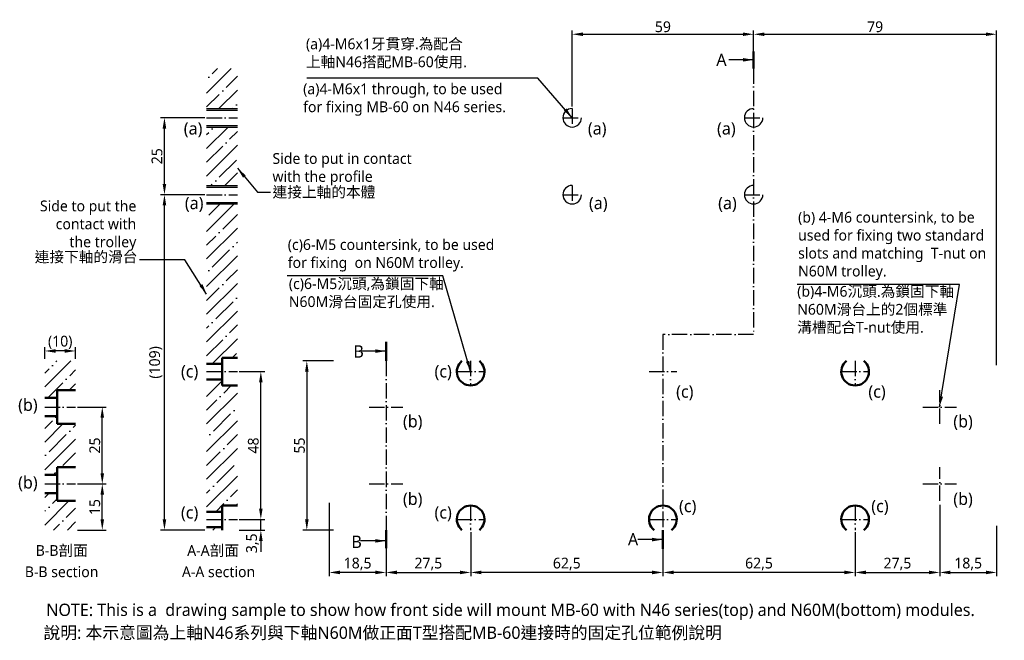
# Model space of a CAD drawing. Header units: millimetres. Extents: x 248 to 568, y 248 to 450.
import ezdxf

# ---------------------------------------------------------------- set-up
doc = ezdxf.new("R2010")
doc.units = ezdxf.units.MM
doc.linetypes.add('中心線5', pattern=[7.2, 5, -1, 0.2, -1])
doc.layers.add('中心線', color=5, linetype='中心線5')
doc.layers.add('標註線', color=3, linetype='Continuous')
doc.layers.add('外框線', color=7, linetype='Continuous', lineweight=50)
doc.styles.get("Standard").update_dxf_attribs({"font": 'msjh.ttf'})
doc.dimstyles.new('ISO-25', dxfattribs={"dimtxt": 3.5, "dimasz": 3.5, "dimexe": 1.25, "dimexo": 0.625, "dimtad": 1, "dimdec": 8, "dimtxsty": 'Standard', "dimcen": 2.5, "dimadec": 0, "dimazin": 0, "dimtfac": 1, "dimtdec": 8, "dimtmove": 0, "dimatfit": 3, "dimfxl": 0, "dimarcsym": 0})
pattern_1 = [(45, (-18.299, 46.633), (-4.49013, 4.49013), []), (45, (-13.809, 46.633), (-4.49013, 4.49013), [7.9375, -1.5875, 0, -1.5875])]

# ---------------------------------------------------------------- blocks, each defined once
blk = doc.blocks.new('*D1')
at = {"layer": 'Defpoints', "color": 0}
for p in [(295.38, 417.85), (309.1, 417.85), (305.25, 392.85)]:
    blk.add_point(p, dxfattribs=at)
at = {"layer": '標註線', "color": 0, "lineweight": -2}
for p, q in [((308.47, 417.85), (294.13, 417.85)), ((295.38, 396.35), (295.38, 414.35)), ((304.62, 392.85), (294.13, 392.85))]:
    blk.add_line(p, q, dxfattribs=at)
at = {"layer": '標註線', "color": 0}
for points in [[(294.8, 414.35), (295.96, 414.35), (295.38, 417.85)], [(294.8, 396.35), (295.96, 396.35), (295.38, 392.85)]]:
    blk.add_solid(points, dxfattribs=at)
at = {"layer": '標註線', "color": 0, "insert": (292.95, 405.35), "char_height": 3.5, "attachment_point": 5, "rotation": 90}
blk.add_mtext('25', dxfattribs=at)
blk = doc.blocks.new('*D2')
at = {"layer": 'Defpoints', "color": 0}
for p in [(266.49, 323.85), (275.17, 323.85), (266.49, 298.85)]:
    blk.add_point(p, dxfattribs=at)
at = {"layer": '標註線', "color": 0, "lineweight": -2}
for p, q in [((267.11, 323.85), (276.42, 323.85)), ((275.17, 302.35), (275.17, 320.35)), ((267.11, 298.85), (276.42, 298.85))]:
    blk.add_line(p, q, dxfattribs=at)
at = {"layer": '標註線', "color": 0}
for points in [[(274.59, 320.35), (275.75, 320.35), (275.17, 323.85)], [(274.59, 302.35), (275.75, 302.35), (275.17, 298.85)]]:
    blk.add_solid(points, dxfattribs=at)
at = {"layer": '標註線', "color": 0, "insert": (272.74, 311.35), "char_height": 3.5, "attachment_point": 5, "rotation": 90}
blk.add_mtext('25', dxfattribs=at)
blk = doc.blocks.new('*D3')
at = {"layer": 'Defpoints', "color": 0}
for p in [(266.49, 298.85), (275.17, 298.85), (266.49, 283.85)]:
    blk.add_point(p, dxfattribs=at)
at = {"layer": '標註線', "color": 0, "lineweight": -2}
for p, q in [((267.11, 298.85), (276.42, 298.85)), ((275.17, 287.35), (275.17, 295.35)), ((267.11, 283.85), (276.42, 283.85))]:
    blk.add_line(p, q, dxfattribs=at)
at = {"layer": '標註線', "color": 0}
for points in [[(274.59, 295.35), (275.75, 295.35), (275.17, 298.85)], [(274.59, 287.35), (275.75, 287.35), (275.17, 283.85)]]:
    blk.add_solid(points, dxfattribs=at)
at = {"layer": '標註線', "color": 0, "insert": (272.73, 291.35), "char_height": 3.5, "attachment_point": 5, "rotation": 90}
blk.add_mtext('15', dxfattribs=at)
blk = doc.blocks.new('*D4')
at = {"layer": 'Defpoints', "color": 0}
for p in [(256.49, 342.07), (256.49, 338.85), (266.49, 338.85)]:
    blk.add_point(p, dxfattribs=at)
at = {"layer": '標註線', "color": 0, "lineweight": -2}
for p, q in [((256.49, 339.48), (256.49, 343.32)), ((266.49, 339.48), (266.49, 343.32)), ((262.99, 342.07), (259.99, 342.07))]:
    blk.add_line(p, q, dxfattribs=at)
at = {"layer": '標註線', "color": 0}
for points in [[(259.99, 342.66), (259.99, 341.49), (256.49, 342.07)], [(262.99, 342.66), (262.99, 341.49), (266.49, 342.07)]]:
    blk.add_solid(points, dxfattribs=at)
at = {"layer": '標註線', "color": 0, "insert": (261.49, 344.88), "char_height": 3.5, "attachment_point": 5}
blk.add_mtext('(10)', dxfattribs=at)
blk = doc.blocks.new('*D5')
at = {"layer": 'Defpoints', "color": 0}
for p in [(319.1, 335.35), (326.72, 335.35), (319.1, 287.35)]:
    blk.add_point(p, dxfattribs=at)
at = {"layer": '標註線', "color": 0, "lineweight": -2}
for p, q in [((319.72, 335.35), (327.97, 335.35)), ((326.72, 290.85), (326.72, 331.85)), ((319.72, 287.35), (327.97, 287.35))]:
    blk.add_line(p, q, dxfattribs=at)
at = {"layer": '標註線', "color": 0}
for points in [[(326.14, 331.85), (327.3, 331.85), (326.72, 335.35)], [(326.14, 290.85), (327.3, 290.85), (326.72, 287.35)]]:
    blk.add_solid(points, dxfattribs=at)
at = {"layer": '標註線', "color": 0, "insert": (324.29, 311.35), "char_height": 3.5, "attachment_point": 5, "rotation": 90}
blk.add_mtext('48', dxfattribs=at)
blk = doc.blocks.new('*D6')
at = {"layer": 'Defpoints', "color": 0}
for p in [(295.38, 392.85), (309.1, 392.85), (309.1, 283.85)]:
    blk.add_point(p, dxfattribs=at)
at = {"layer": '標註線', "color": 0, "lineweight": -2}
for p, q in [((308.47, 392.85), (294.13, 392.85)), ((295.38, 287.35), (295.38, 389.35)), ((308.47, 283.85), (294.13, 283.85))]:
    blk.add_line(p, q, dxfattribs=at)
at = {"layer": '標註線', "color": 0}
for points in [[(294.8, 389.35), (295.96, 389.35), (295.38, 392.85)], [(294.8, 287.35), (295.96, 287.35), (295.38, 283.85)]]:
    blk.add_solid(points, dxfattribs=at)
at = {"layer": '標註線', "color": 0, "insert": (292.57, 338.35), "char_height": 3.5, "attachment_point": 5, "rotation": 90}
blk.add_mtext('(109)', dxfattribs=at)
blk = doc.blocks.new('*D7')
at = {"layer": 'Defpoints', "color": 0}
for p in [(319.1, 287.35), (326.72, 287.35), (319.1, 283.85)]:
    blk.add_point(p, dxfattribs=at)
at = {"layer": '標註線', "color": 0, "lineweight": -2}
for p, q in [((326.72, 290.85), (326.72, 294.35)), ((319.72, 287.35), (327.97, 287.35)), ((326.72, 283.85), (326.72, 287.35)), ((319.72, 283.85), (327.97, 283.85)), ((326.72, 280.35), (326.72, 276.85))]:
    blk.add_line(p, q, dxfattribs=at)
at = {"layer": '標註線', "color": 0}
for points in [[(326.14, 290.85), (327.3, 290.85), (326.72, 287.35)], [(326.14, 280.35), (327.3, 280.35), (326.72, 283.85)]]:
    blk.add_solid(points, dxfattribs=at)
at = {"layer": '標註線', "color": 0, "insert": (324.01, 279.57), "char_height": 3.5, "attachment_point": 5, "rotation": 90}
blk.add_mtext('3,5', dxfattribs=at)
blk = doc.blocks.new('*D8')
at = {"layer": 'Defpoints', "color": 0}
for p in [(547.44, 292.73), (565.94, 285.85), (565.94, 270.1)]:
    blk.add_point(p, dxfattribs=at)
at = {"layer": '標註線', "color": 0, "lineweight": -2}
for p, q in [((547.44, 292.1), (547.44, 268.85)), ((565.94, 285.23), (565.94, 268.85)), ((550.94, 270.1), (562.44, 270.1))]:
    blk.add_line(p, q, dxfattribs=at)
at = {"layer": '標註線', "color": 0}
for points in [[(550.94, 270.69), (550.94, 269.52), (547.44, 270.1)], [(562.44, 270.69), (562.44, 269.52), (565.94, 270.1)]]:
    blk.add_solid(points, dxfattribs=at)
at = {"layer": '標註線', "color": 0, "insert": (556.69, 272.84), "char_height": 3.5, "attachment_point": 5}
blk.add_mtext('18,5', dxfattribs=at)
blk = doc.blocks.new('*D9')
at = {"layer": 'Defpoints', "color": 0}
for p in [(348.94, 293.35), (367.44, 283.85), (348.94, 270.1)]:
    blk.add_point(p, dxfattribs=at)
at = {"layer": '標註線', "color": 0, "lineweight": -2}
for p, q in [((348.94, 292.73), (348.94, 268.85)), ((367.44, 283.23), (367.44, 268.85)), ((363.94, 270.1), (352.44, 270.1))]:
    blk.add_line(p, q, dxfattribs=at)
at = {"layer": '標註線', "color": 0}
for points in [[(352.44, 270.69), (352.44, 269.52), (348.94, 270.1)], [(363.94, 270.69), (363.94, 269.52), (367.44, 270.1)]]:
    blk.add_solid(points, dxfattribs=at)
at = {"layer": '標註線', "color": 0, "insert": (358.19, 272.84), "char_height": 3.5, "attachment_point": 5}
blk.add_mtext('18,5', dxfattribs=at)
blk = doc.blocks.new('*D10')
at = {"layer": 'Defpoints', "color": 0}
for p in [(367.44, 283.85), (394.94, 283.23), (394.94, 270.1)]:
    blk.add_point(p, dxfattribs=at)
at = {"layer": '標註線', "color": 0, "lineweight": -2}
for p, q in [((367.44, 283.23), (367.44, 268.85)), ((394.94, 282.6), (394.94, 268.85)), ((370.94, 270.1), (391.44, 270.1))]:
    blk.add_line(p, q, dxfattribs=at)
at = {"layer": '標註線', "color": 0}
for points in [[(370.94, 270.69), (370.94, 269.52), (367.44, 270.1)], [(391.44, 270.69), (391.44, 269.52), (394.94, 270.1)]]:
    blk.add_solid(points, dxfattribs=at)
at = {"layer": '標註線', "color": 0, "insert": (381.19, 272.83), "char_height": 3.5, "attachment_point": 5}
blk.add_mtext('27,5', dxfattribs=at)
blk = doc.blocks.new('*D11')
at = {"layer": 'Defpoints', "color": 0}
for p in [(486.94, 444.99), (486.94, 433.85), (427.94, 420.85)]:
    blk.add_point(p, dxfattribs=at)
at = {"layer": '標註線', "color": 0, "lineweight": -2}
for p, q in [((427.94, 421.48), (427.94, 446.24)), ((431.44, 444.99), (483.44, 444.99)), ((486.94, 434.48), (486.94, 446.24))]:
    blk.add_line(p, q, dxfattribs=at)
at = {"layer": '標註線', "color": 0}
for points in [[(431.44, 445.57), (431.44, 444.41), (427.94, 444.99)], [(483.44, 445.57), (483.44, 444.41), (486.94, 444.99)]]:
    blk.add_solid(points, dxfattribs=at)
at = {"layer": '標註線', "color": 0, "insert": (457.44, 447.42), "char_height": 3.5, "attachment_point": 5}
blk.add_mtext('59', dxfattribs=at)
blk = doc.blocks.new('*D14')
at = {"layer": 'Defpoints', "color": 0}
for p in [(565.94, 444.99), (486.94, 433.85), (565.94, 336.85)]:
    blk.add_point(p, dxfattribs=at)
at = {"layer": '標註線', "color": 0, "lineweight": -2}
for p, q in [((486.94, 434.48), (486.94, 446.24)), ((490.44, 444.99), (562.44, 444.99)), ((565.94, 337.48), (565.94, 446.24))]:
    blk.add_line(p, q, dxfattribs=at)
at = {"layer": '標註線', "color": 0}
for points in [[(490.44, 445.57), (490.44, 444.41), (486.94, 444.99)], [(562.44, 445.57), (562.44, 444.41), (565.94, 444.99)]]:
    blk.add_solid(points, dxfattribs=at)
at = {"layer": '標註線', "color": 0, "insert": (526.44, 447.42), "char_height": 3.5, "attachment_point": 5}
blk.add_mtext('79', dxfattribs=at)
blk = doc.blocks.new('*D15')
at = {"layer": 'Defpoints', "color": 0}
for p in [(547.44, 292.1), (519.94, 283.85), (547.44, 270.1)]:
    blk.add_point(p, dxfattribs=at)
at = {"layer": '標註線', "color": 0, "lineweight": -2}
for p, q in [((547.44, 291.48), (547.44, 268.85)), ((519.94, 283.23), (519.94, 268.85)), ((523.44, 270.1), (543.94, 270.1))]:
    blk.add_line(p, q, dxfattribs=at)
at = {"layer": '標註線', "color": 0}
for points in [[(523.44, 270.69), (523.44, 269.52), (519.94, 270.1)], [(543.94, 270.69), (543.94, 269.52), (547.44, 270.1)]]:
    blk.add_solid(points, dxfattribs=at)
at = {"layer": '標註線', "color": 0, "insert": (533.69, 272.83), "char_height": 3.5, "attachment_point": 5}
blk.add_mtext('27,5', dxfattribs=at)
blk = doc.blocks.new('*D16')
at = {"layer": 'Defpoints', "color": 0}
for p in [(457.44, 283.85), (519.94, 283.85), (457.44, 270.1)]:
    blk.add_point(p, dxfattribs=at)
at = {"layer": '標註線', "color": 0, "lineweight": -2}
for p, q in [((457.44, 283.23), (457.44, 268.85)), ((519.94, 283.23), (519.94, 268.85)), ((516.44, 270.1), (460.94, 270.1))]:
    blk.add_line(p, q, dxfattribs=at)
at = {"layer": '標註線', "color": 0}
for points in [[(460.94, 270.69), (460.94, 269.52), (457.44, 270.1)], [(516.44, 270.69), (516.44, 269.52), (519.94, 270.1)]]:
    blk.add_solid(points, dxfattribs=at)
at = {"layer": '標註線', "color": 0, "insert": (488.69, 272.83), "char_height": 3.5, "attachment_point": 5}
blk.add_mtext('62,5', dxfattribs=at)
blk = doc.blocks.new('*D17')
at = {"layer": 'Defpoints', "color": 0}
for p in [(394.94, 283.85), (457.44, 283.85), (394.94, 270.1)]:
    blk.add_point(p, dxfattribs=at)
at = {"layer": '標註線', "color": 0, "lineweight": -2}
for p, q in [((394.94, 283.23), (394.94, 268.85)), ((457.44, 283.23), (457.44, 268.85)), ((453.94, 270.1), (398.44, 270.1))]:
    blk.add_line(p, q, dxfattribs=at)
at = {"layer": '標註線', "color": 0}
for points in [[(398.44, 270.69), (398.44, 269.52), (394.94, 270.1)], [(453.94, 270.69), (453.94, 269.52), (457.44, 270.1)]]:
    blk.add_solid(points, dxfattribs=at)
at = {"layer": '標註線', "color": 0, "insert": (426.19, 272.83), "char_height": 3.5, "attachment_point": 5}
blk.add_mtext('62,5', dxfattribs=at)
blk = doc.blocks.new('*D18')
at = {"layer": 'Defpoints', "color": 0}
for p in [(350.94, 338.85), (341.67, 283.85), (350.94, 283.85)]:
    blk.add_point(p, dxfattribs=at)
at = {"layer": '標註線', "color": 0, "lineweight": -2}
for p, q in [((350.31, 338.85), (340.42, 338.85)), ((341.67, 335.35), (341.67, 287.35)), ((350.31, 283.85), (340.42, 283.85))]:
    blk.add_line(p, q, dxfattribs=at)
at = {"layer": '標註線', "color": 0}
for points in [[(341.09, 335.35), (342.26, 335.35), (341.67, 338.85)], [(341.09, 287.35), (342.26, 287.35), (341.67, 283.85)]]:
    blk.add_solid(points, dxfattribs=at)
at = {"layer": '標註線', "color": 0, "insert": (339.27, 311.35), "char_height": 3.5, "attachment_point": 5, "rotation": 90}
blk.add_mtext('55', dxfattribs=at)

msp = doc.modelspace()

# ---------------------------------------------------------------- hatches: boundary and pattern name
h = msp.add_hatch()
h.set_pattern_fill('ANSI35', color=256, style=0)
h.paths.add_polyline_path([(319.09993039, 389.85045892), (309.09993039, 389.85045892), (309.09993039, 337.85045892), (314.09993039, 337.85045892), (314.09993039, 339.85045892), (319.09993039, 339.85045892)])
h.paths.add_polyline_path([(319.09993039, 414.85045892), (309.09993039, 414.85045892), (309.09993039, 395.85045892), (319.09993039, 395.85045892)])
h.paths.add_polyline_path([(319.09993039, 433.85045892), (309.09993039, 433.85045892), (309.09993039, 420.85045892), (319.09993039, 420.85045892)])
h = msp.add_hatch()
h.set_pattern_fill('ANSI35', color=256, style=0)
h.set_pattern_definition(pattern_1)
h.paths.add_polyline_path([(256.48781297, 326.85045892), (260.48781297, 326.85045892), (260.48781297, 329.35045892), (266.48781297, 329.35045892), (266.48781297, 338.85045892), (256.48781297, 338.85045892)])
h = msp.add_hatch()
h.set_pattern_fill('ANSI35', color=256, style=0)
h.set_pattern_definition([(45, (10.445, 46.633), (-4.49013, 4.49013), []), (45, (14.935, 46.633), (-4.49013, 4.49013), [7.9375, -1.5875, 0, -1.5875])])
h.paths.add_polyline_path([(309.09993039, 289.85045892), (314.09993039, 289.85045892), (314.09993039, 291.85045892), (319.09993039, 291.85045892), (319.09993039, 330.85045892), (314.09993039, 330.85045892), (314.09993039, 332.85045892), (309.09993039, 332.85045892)])
h = msp.add_hatch()
h.set_pattern_fill('ANSI35', color=256, style=0)
h.set_pattern_definition(pattern_1)
h.paths.add_polyline_path([(266.48781297, 304.35045892), (266.48781297, 318.35045892), (260.48781297, 318.35045892), (260.48781297, 320.85045892), (256.48781297, 320.85045892), (256.48781297, 301.85045892), (260.48781297, 301.85045892), (260.48781297, 304.35045892)])
h = msp.add_hatch()
h.set_pattern_fill('ANSI35', color=256, style=0)
h.set_pattern_definition(pattern_1)
h.paths.add_polyline_path([(266.48781297, 283.85045892), (266.48781297, 293.35045892), (260.48781297, 293.35045892), (260.48781297, 295.85045892), (256.48781297, 295.85045892), (256.48781297, 283.85045892)])
h = msp.add_hatch()
h.set_pattern_fill('ANSI35', color=256, style=0)
h.set_pattern_definition([(45, (-13.1405, 0), (-4.49013, 4.49013), []), (45, (-8.6504, 0), (-4.49013, 4.49013), [7.9375, -1.5875, 0, -1.5875])])
h.paths.add_polyline_path([(314.09993039, 283.85045892), (314.09993039, 284.85045892), (309.09993039, 284.85045892), (309.09993039, 283.85045892)])

# ---------------------------------------------------------------- linework, layer by layer
for p, q in [((309.09993039, 420.85045892), (319.09993039, 420.85045892)), ((309.09993039, 420.35045892), (319.09993039, 420.35045892)), ((309.09993039, 415.35045892), (319.09993039, 415.35045892)), ((309.09993039, 414.85045892), (319.09993039, 414.85045892)), ((309.09993039, 395.85045892), (319.09993039, 395.85045892)), ((309.09993039, 395.35045892), (319.09993039, 395.35045892)), ((309.09993039, 390.35045892), (319.09993039, 390.35045892)), ((309.09993039, 389.85045892), (319.09993039, 389.85045892))]:
    msp.add_line(p, q)
for centre in [(427.93828783, 417.85045892), (486.93828783, 417.85045892), (427.93828783, 392.85045892), (486.93828783, 392.85045892)]:
    msp.add_arc(centre, 3, 90, 0)
at = {"layer": '中心線'}
for p, q in [((486.93828783, 433.85045892), (486.93828783, 347.46345378)), ((427.93828783, 420.85045892), (427.93828783, 414.85045892)), ((309.09993039, 417.85045892), (319.09993039, 417.85045892)), ((424.93828783, 417.85045892), (430.93828783, 417.85045892)), ((483.93828783, 417.85045892), (489.93828783, 417.85045892)), ((427.93828783, 395.85045892), (427.93828783, 389.85045892)), ((309.09993039, 392.85045892), (319.09993039, 392.85045892)), ((424.93828783, 392.85045892), (430.93828783, 392.85045892)), ((483.93828783, 392.85045892), (489.93828783, 392.85045892)), ((457.43828783, 347.46345378), (457.43828783, 283.85045892)), ((486.93828783, 347.46345378), (457.43828783, 347.46345378)), ((367.43828783, 338.85045892), (367.43828783, 283.85045892)), ((394.93828783, 338.85045892), (394.93828783, 330.85045892)), ((519.93828783, 338.85045892), (519.93828783, 330.85045892)), ((309.09993039, 335.35045892), (319.09993039, 335.35045892)), ((390.43828783, 335.35045892), (399.43828783, 335.35045892)), ((452.93828783, 335.35045892), (461.93828783, 335.35045892)), ((515.43828783, 335.35045892), (524.43828783, 335.35045892)), ((547.43828783, 318.35045892), (547.43828783, 329.35045892)), ((256.48781297, 323.85045892), (266.48781297, 323.85045892)), ((361.93828783, 323.85045892), (372.93828783, 323.85045892)), ((541.93828783, 323.85045892), (552.93828783, 323.85045892)), ((547.43828783, 293.35045892), (547.43828783, 304.35045892)), ((256.48781297, 298.85045892), (266.48781297, 298.85045892)), ((361.93828783, 298.85045892), (372.93828783, 298.85045892)), ((541.93828783, 298.85045892), (552.93828783, 298.85045892)), ((394.93828783, 291.85045892), (394.93828783, 283.85045892)), ((519.93828783, 291.85045892), (519.93828783, 283.85045892)), ((309.09993039, 287.35045892), (319.09993039, 287.35045892)), ((390.43828783, 287.35045892), (399.43828783, 287.35045892)), ((452.93828783, 287.35045892), (461.93828783, 287.35045892)), ((515.43828783, 287.35045892), (524.43828783, 287.35045892))]:
    msp.add_line(p, q, dxfattribs=at)
at = {"layer": '外框線'}
for p, q in [((314.09993039, 339.85045892), (319.09993039, 339.85045892)), ((314.09993039, 330.85045892), (314.09993039, 339.85045892)), ((309.09993039, 337.85045892), (314.09993039, 337.85045892)), ((309.09993039, 332.85045892), (314.09993039, 332.85045892)), ((314.09993039, 330.85045892), (319.09993039, 330.85045892)), ((256.48781297, 326.85045892), (260.48781297, 326.85045892)), ((260.48781297, 318.35045892), (260.48781297, 329.35045892)), ((260.48781297, 329.35045892), (266.48781297, 329.35045892)), ((256.48781297, 320.85045892), (260.48781297, 320.85045892)), ((260.48781297, 318.35045892), (266.48781297, 318.35045892)), ((260.48781297, 293.35045892), (260.48781297, 304.35045892)), ((260.48781297, 304.35045892), (266.48781297, 304.35045892)), ((256.48781297, 301.85045892), (260.48781297, 301.85045892)), ((256.48781297, 295.85045892), (260.48781297, 295.85045892)), ((260.48781297, 293.35045892), (266.48781297, 293.35045892)), ((314.09993039, 291.85045892), (319.09993039, 291.85045892)), ((314.09993039, 283.85045892), (314.09993039, 291.85045892)), ((309.09993039, 289.85045892), (314.09993039, 289.85045892)), ((309.09993039, 284.85045892), (314.09993039, 284.85045892))]:
    msp.add_line(p, q, dxfattribs=at)
for centre, start, end in [((394.93828783, 335.35045892), 128.942441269, 51.057558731), ((519.93828783, 335.35045892), 128.942441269, 51.057558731), ((394.93828783, 287.35045892), 308.942441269, 231.057558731), ((457.43828783, 287.35045892), 308.942441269, 231.057558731), ((519.93828783, 287.35045892), 308.942441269, 231.057558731)]:
    msp.add_arc(centre, 4.5, start, end, dxfattribs=at)
at = {"layer": '標註線', "lineweight": 50}
for p, q in [((486.93828783, 433.85045892), (486.93828783, 439.41668676)), ((367.43828783, 338.85045892), (367.43828783, 345.05653783)), ((367.43828783, 277.94562233), (367.43828783, 283.85045892)), ((457.43828783, 283.85045892), (457.43828783, 277.7898105))]:
    msp.add_line(p, q, dxfattribs=at)

# ---------------------------------------------------------------- texts
for s, insert, char_height, attachment_point in [('(a)4-M6x1 through, to be used \\Pfor fixing MB-60 on N46 series.', (340.47951667, 428.99875574), 3.5, 1), ('Side to put in contact\\Pwith the profile', (330.50798464, 406.36601336), 3.5, 1), ('Side to put the\\Pcontact with\\Pthe trolley', (286.23051891, 374.60872781), 3.5, 9), ('(b) 4-M6 countersink, to be\\Pused for fixing two standard\\Pslots and matching  T-nut on\\PN60M trolley.', (501.39693667, 387.28096865), 3.5, 1), ('(c)6-M5 countersink, to be used\\Pfor fixing  on N60M trolley.', (335.48196822, 378.38935726), 3.5, 1), ('NOTE: This is a  drawing sample to show how front side will mount MB-60 with N46 series(top) and N60M(bottom) modules.', (256.95839599, 259.95664101), 4, 1)]:
    msp.add_mtext(s, dxfattribs=dict(insert=insert, char_height=char_height, attachment_point=attachment_point))
at = {"linetype": '中心線5', "lineweight": 50, "char_height": 3.5, "width": 2.486899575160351e-14, "attachment_point": 1}
for s, insert in [('B-B section', (249.99071832, 272.06985171)), ('A-A section', (301.06742816, 272.06985171))]:
    msp.add_mtext(s, dxfattribs=dict(at, insert=insert))
at = {"layer": '標註線'}
for s, insert, char_height, attachment_point in [('(a)4-M6x1牙貫穿.為配合\\P上軸N46搭配MB-60使用.', (341.38766427, 443.61462985), 3.5, 1), ('A', (474.8095036, 438.71771349), 4, 1), ('(a)', (301.67009612, 416.39025624), 4, 1), ('(a)', (433.05097226, 416.39025624), 4, 1), ('(a)', (475.04522234, 416.39025624), 4, 1), ('連接上軸的本體', (330.53061763, 395.47500432), 3.5, 1), ('(a)', (302.02432714, 392.15233528), 4, 1), ('(a)', (433.40520328, 392.15233528), 4, 1), ('(a)', (475.39945336, 392.15233528), 4, 1), ('連接下軸的滑台', (286.60419092, 370.48058062), 3.5, 9), ('(c)6-M5沉頭,為鎖固下軸\\PN60M滑台固定孔使用.', (335.82313219, 365.68818309), 3.5, 1), ('(b)4-M6沉頭.為鎖固下軸\\PN60M滑台上的2個標準\\P溝槽配合T-nut使用.', (501.10414914, 363.1908988), 3.5, 1), ('B', (356.81123932, 343.91497384), 4, 1), ('(c)', (300.75692565, 337.46102347), 4, 1), ('(c)', (383.18713921, 337.46102347), 4, 1), ('(c)', (461.7368867, 330.88782982), 4, 1), ('(c)', (524.2368867, 330.88782982), 4, 1), ('(b)', (247.81682253, 326.57726381), 4, 1), ('(b)', (372.93112196, 321.23750291), 4, 1), ('(b)', (551.86424244, 321.23750291), 4, 1), ('(b)', (247.81682253, 301.3714717), 4, 1), ('(b)', (372.93112196, 296.0317108), 4, 1), ('(b)', (551.86424244, 296.0317108), 4, 1), ('(c)', (300.75692565, 291.61169555), 4, 1), ('(c)', (383.18713921, 291.61169555), 4, 1), ('(c)', (462.69085419, 293.68826865), 4, 1), ('(c)', (525.19085419, 293.68826865), 4, 1), ('B', (356.17122135, 282.06143686), 4, 1), ('A', (446.06957572, 282.90427643), 4, 1), ('B-B剖面', (253.53382167, 278.99112371), 3.5, 1), ('說明: 本示意圖為上軸N46系列與下軸N60M做正面T型搭配MB-60連接時的固定孔位範例說明', (256.05827529, 252.52704681), 4, 1)]:
    msp.add_mtext(s, dxfattribs=dict(at, insert=insert, char_height=char_height, attachment_point=attachment_point))
at = {"layer": '標註線', "insert": (302.78328572, 278.99112371), "char_height": 3.5, "width": 2.486899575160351e-14, "attachment_point": 1}
msp.add_mtext('A-A剖面', dxfattribs=at)

# ---------------------------------------------------------------- dimensions: what is measured, and where the dimension line sits
at = {"layer": '標註線'}
dim = msp.add_linear_dim(base=(486.93828783, 444.98894184), p1=(427.93828783, 420.85045892), p2=(486.93828783, 433.85045892), text='59', dimstyle='ISO-25', dxfattribs=at)
dim.commit()
dim.dimension.update_dxf_attribs({"geometry": '*D11', "text_midpoint": (457.43828783, 447.42268942)})
for base, p1, p2, picture, middle in [((565.9382878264, 444.988941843), (486.9382878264, 433.8504589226), (565.9382878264, 336.8504589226), '*D14', (526.4382878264, 447.422689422)), ((348.9382878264, 270.1016732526), (367.4382878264, 283.8504589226), (348.9382878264, 293.3504589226), '*D9', (358.1882878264, 272.8393265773)), ((547.4382878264, 270.1016732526), (519.9382878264, 283.8504589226), (547.4382878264, 292.1004589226), '*D15', (533.6882878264, 272.8291587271)), ((565.9382878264, 270.1016732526), (547.4382878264, 292.7254589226), (565.9382878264, 285.8504589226), '*D8', (556.6882878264, 272.8393265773)), ((394.9382878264, 270.1016732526), (367.4382878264, 283.8504589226), (394.9382878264, 283.2254589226), '*D10', (381.1882878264, 272.8291587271)), ((394.9382878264, 270.1016732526), (457.4382878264, 283.8504589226), (394.9382878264, 283.8504589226), '*D17', (426.1882878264, 272.8291587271)), ((457.4382878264, 270.1016732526), (519.9382878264, 283.8504589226), (457.4382878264, 283.8504589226), '*D16', (488.6882878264, 272.8291587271))]:
    dim = msp.add_linear_dim(base=base, p1=p1, p2=p2, dimstyle='ISO-25', dxfattribs=at)
    dim.commit()
    dim.dimension.update_dxf_attribs({"geometry": picture, "text_midpoint": middle})
for base, p1, p2, picture, middle in [((295.38135578, 417.8504589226), (305.246177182, 392.8504589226), (309.0999303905, 417.8504589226), '*D1', (292.9476082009, 405.3504589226)), ((341.671835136, 283.8504589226), (350.9382878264, 338.8504589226), (350.9382878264, 283.8504589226), '*D18', (339.2674613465, 311.3504589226)), ((326.7198515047, 335.3504589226), (319.0999303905, 287.3504589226), (319.0999303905, 335.3504589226), '*D5', (324.2861039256, 311.3504589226)), ((275.1698107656, 323.8504589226), (266.4878129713, 298.8504589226), (266.4878129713, 323.8504589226), '*D2', (272.7360631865, 311.3504589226)), ((275.1698107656, 298.8504589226), (266.4878129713, 283.8504589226), (266.4878129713, 298.8504589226), '*D3', (272.7258953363, 291.3504589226))]:
    dim = msp.add_linear_dim(base=base, p1=p1, p2=p2, angle=90, dimstyle='ISO-25', dxfattribs=at)
    dim.commit()
    dim.dimension.update_dxf_attribs({"geometry": picture, "text_midpoint": middle})
dim = msp.add_linear_dim(base=(295.38135578, 392.85045892), p1=(309.09993039, 283.85045892), p2=(309.09993039, 392.85045892), angle=90, text='(109)', dimstyle='ISO-25', dxfattribs=at)
dim.commit()
dim.dimension.update_dxf_attribs({"geometry": '*D6', "text_midpoint": (292.56913822, 338.35045892)})
dim = msp.add_linear_dim(base=(256.48781297, 342.0725447), p1=(266.48781297, 338.85045892), p2=(256.48781297, 338.85045892), angle=180, text='(10)', dimstyle='ISO-25', dxfattribs=at)
dim.commit()
dim.dimension.update_dxf_attribs({"geometry": '*D4', "text_midpoint": (261.48781297, 342.0725447), "dimtype": 160})
dim = msp.add_linear_dim(base=(326.7198515, 287.35045892), p1=(319.09993039, 283.85045892), p2=(319.09993039, 287.35045892), angle=90, dimstyle='ISO-25', override={"dimtmove": 2}, dxfattribs=at)
dim.commit()
dim.dimension.update_dxf_attribs({"geometry": '*D7', "text_midpoint": (324.00710228, 279.57313501), "dimtype": 160})

# ---------------------------------------------------------------- leaders
for points in [[(486.93828783, 436.68028254), (478.83420192, 436.68028254)], [(427.93828783, 417.85045892), (416.81176376, 430.75803815), (341.67334888, 430.75803815)], [(394.93828783, 335.35045892), (385.83640134, 366.43606123), (335.29478861, 366.43606123)], [(547.36930026, 323.85045892), (553.87661762, 363.64560107), (501.10414914, 363.64560107)], [(367.43828783, 342.02404533), (359.42644451, 342.02404533)], [(367.43828783, 280.36334195), (359.08556554, 280.36334195)], [(457.43828783, 280.78063503), (449.32973616, 280.78063503)]]:
    msp.add_leader(points, dimstyle='ISO-25', override={"dimgap": 0.625, "dimtad": 0}, dxfattribs=at)
at = {"layer": '標註線', "annotation_type": 0, "has_hookline": 1}
for points, hookline_direction, text_width in [([(319.09993039, 401.43414243), (325.68330119, 393.72500432), (329.90561763, 393.72500432)], 0, 31.80955455), ([(309.09993039, 360.54260031), (302.02815718, 371.73058062), (287.22919092, 371.73058062)], 1, 31.84118786)]:
    msp.add_leader(points, dimstyle='ISO-25', override={"dimgap": 0.625, "dimtad": 0}, dxfattribs=dict(at, hookline_direction=hookline_direction, text_width=text_width))

doc.saveas('drawing.dxf')
